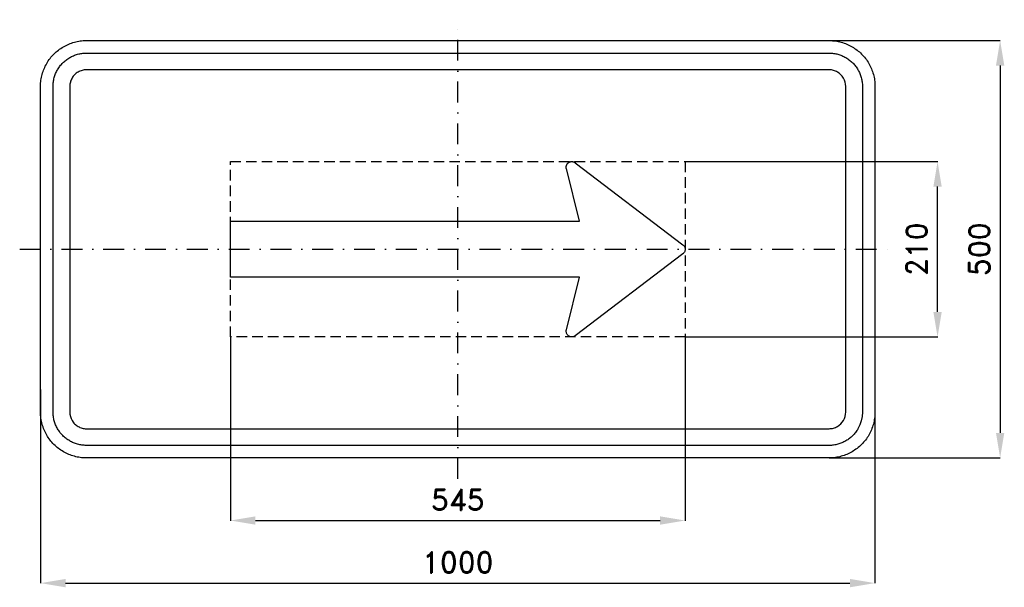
# Model space of a CAD drawing. Header units: millimetres. Extents: x -525 to 655, y -405 to 275.
import ezdxf

# ---------------------------------------------------------------- set-up
doc = ezdxf.new("R2010")
doc.units = ezdxf.units.MM
doc.header["$LTSCALE"] = 5
doc.linetypes.add('ČERCHOVANÁX2', pattern=[2, 1, -0.5, 0, -0.5])
doc.linetypes.add('ČÁRKOVANÁX2', pattern=[1.5, 1, -0.5])
doc.layers.add('Kóty', color=2, linetype='Continuous')
doc.layers.add('Značka', color=7, linetype='Continuous')
doc.styles.get("Standard").update_dxf_attribs({"font": 'romand.shx', "height": 25})
doc.dimstyles.get("Standard").update_dxf_attribs({"dimtxt": 25, "dimasz": 30, "dimexe": 0.18, "dimexo": 0.0625, "dimgap": 12.5, "dimtad": 1, "dimdec": 0, "dimzin": 0, "dimdsep": 46, "dimtxsty": 'Standard', "dimcen": 0.09, "dimadec": 0, "dimazin": 0, "dimtfac": 1, "dimtdec": 0, "dimtofl": 0, "dimtmove": 0, "dimatfit": 3, "dimfxl": 1, "dimtolj": 1, "dimtzin": 0, "dimarcsym": 0})

# ---------------------------------------------------------------- blocks, each defined once
blk = doc.blocks.new('*D0')
at = {"layer": 'Defpoints', "color": 0, "transparency": 16777216}
for p in [(-272.5, -105), (272.5, -105), (272.5, -325)]:
    blk.add_point(p, dxfattribs=at)
at = {"layer": 'Kóty', "color": 0, "lineweight": -2, "transparency": 16777216}
for p, q in [((-272.5, -105.0625), (-272.5, -325.18)), ((272.5, -105.0625), (272.5, -325.18)), ((-242.5, -325), (242.5, -325))]:
    blk.add_line(p, q, dxfattribs=at)
at = {"layer": 'Kóty', "color": 0, "transparency": 16777216}
for points in [[(-242.5, -320), (-242.5, -330), (-272.5, -325)], [(242.5, -320), (242.5, -330), (272.5, -325)]]:
    blk.add_solid(points, dxfattribs=at)
at = {"layer": 'Kóty', "color": 0, "transparency": 16777216, "insert": (0, -300), "char_height": 25, "attachment_point": 5}
blk.add_mtext('\\A1;545', dxfattribs=at)
blk = doc.blocks.new('*D1')
at = {"layer": 'Defpoints', "color": 0, "transparency": 16777216}
for p in [(272.5, 105), (575, 105), (272.5, -105.0625)]:
    blk.add_point(p, dxfattribs=at)
at = {"layer": 'Kóty', "color": 0, "lineweight": -2, "transparency": 16777216}
for p, q in [((272.5625, 105), (575.18, 105)), ((575, -75.0625), (575, 75)), ((272.5625, -105.0625), (575.18, -105.0625))]:
    blk.add_line(p, q, dxfattribs=at)
at = {"layer": 'Kóty', "color": 0, "transparency": 16777216}
for points in [[(570, 75), (580, 75), (575, 105)], [(570, -75.0625), (580, -75.0625), (575, -105.0625)]]:
    blk.add_solid(points, dxfattribs=at)
at = {"layer": 'Kóty', "color": 0, "transparency": 16777216, "insert": (550, -0.03125), "char_height": 25, "attachment_point": 5, "rotation": 90}
blk.add_mtext('\\A1;210', dxfattribs=at)
blk = doc.blocks.new('*D2')
at = {"layer": 'Defpoints', "color": 0, "transparency": 16777216}
for p in [(445, 250), (445, -250), (650, -250)]:
    blk.add_point(p, dxfattribs=at)
at = {"layer": 'Kóty', "color": 0, "lineweight": -2, "transparency": 16777216}
for p, q in [((445.0625, 250), (650.18, 250)), ((650, 220), (650, -220)), ((445.0625, -250), (650.18, -250))]:
    blk.add_line(p, q, dxfattribs=at)
at = {"layer": 'Kóty', "color": 0, "transparency": 16777216}
for points in [[(645, 220), (655, 220), (650, 250)], [(645, -220), (655, -220), (650, -250)]]:
    blk.add_solid(points, dxfattribs=at)
at = {"layer": 'Kóty', "color": 0, "transparency": 16777216, "insert": (625, 0), "char_height": 25, "attachment_point": 5, "rotation": 90}
blk.add_mtext('\\A1;500', dxfattribs=at)
blk = doc.blocks.new('*D3')
at = {"layer": 'Defpoints', "color": 0, "transparency": 16777216}
for p in [(-500, -168.1), (500, -175.1), (500, -400)]:
    blk.add_point(p, dxfattribs=at)
at = {"layer": 'Kóty', "color": 0, "lineweight": -2, "transparency": 16777216}
for p, q in [((-500, -168.2), (-500, -400.2)), ((500, -175.1), (500, -400.2)), ((-470, -400), (470, -400))]:
    blk.add_line(p, q, dxfattribs=at)
at = {"layer": 'Kóty', "color": 0, "transparency": 16777216}
for points in [[(-470, -395), (-470, -405), (-500, -400)], [(470, -395), (470, -405), (500, -400)]]:
    blk.add_solid(points, dxfattribs=at)
at = {"layer": 'Kóty', "color": 0, "transparency": 16777216, "insert": (0, -375), "char_height": 25, "attachment_point": 5}
blk.add_mtext('\\A1;1000', dxfattribs=at)

msp = doc.modelspace()

# ---------------------------------------------------------------- linework, layer by layer
at = {"layer": 'Značka', "color": 6, "linetype": 'ČERCHOVANÁX2', "ltscale": 5}
for points in [[(0, -275), (0, 275)], [(-525, 0), (525, 0)]]:
    msp.add_lwpolyline(points, dxfattribs=at)
at = {"layer": 'Značka', "color": 5}
for points in [[(-445, -250), (-445.22, -249.9993), (-445.43, -249.9983, -0.0321813), (-452.53, -249.5009, -0.0354462), (-459.51, -248.0507, -0.0362759), (-466.26, -245.7687, -0.0344251), (-472.62, -242.5592, -0.0337218), (-478.55, -238.6067, -0.0340823), (-483.89, -233.8909, -0.0341996), (-488.61, -228.5535, -0.0342357), (-492.56, -222.6246, -0.034034), (-495.75, -216.2582, -0.033396), (-498.05, -209.513, -0.034108), (-499.52, -202.5305, -0.0367431), (-500, -195.432), (-500, -195.216), (-500, -195), (-500, 195), (-500, 195.216), (-500, 195.432, -0.0321708), (-499.5, 202.534, -0.0354288), (-498.05, 209.513, -0.0362814), (-495.77, 216.263, -0.0344171), (-492.56, 222.625, -0.0337322), (-488.61, 228.552, -0.0340768), (-483.89, 233.891, -0.0341993), (-478.55, 238.611, -0.0342303), (-472.62, 242.559, -0.0340381), (-466.26, 245.746, -0.0334096), (-459.51, 248.051, -0.0341307), (-452.53, 249.525, -0.0367475), (-445.43, 249.998), (-445.22, 249.999), (-445, 250), (445, 250), (445.22, 249.999), (445.43, 249.998, -0.0321824), (452.53, 249.501, -0.035449), (459.51, 248.051, -0.0362747), (466.26, 245.769, -0.0344327), (472.62, 242.559, -0.0337297), (478.55, 238.607, -0.0340797), (483.89, 233.891, -0.0342404), (488.61, 228.554, -0.0342069), (492.56, 222.625, -0.0340191), (495.75, 216.258, -0.0334453), (498.05, 209.513, -0.0341761), (499.52, 202.531, -0.0367603), (500, 195.432), (500, 195.216), (500, 195), (500, -195), (500, -195.216), (500, -195.432, -0.0321877), (499.5, -202.5338, -0.0354629), (498.05, -209.513, -0.0362496), (495.77, -216.2625, -0.0343856), (492.56, -222.6246, -0.0336916), (488.61, -228.5523, -0.034079), (483.89, -233.8909, -0.0342019), (478.55, -238.6112, -0.0342248), (472.62, -242.5592, -0.0340562), (466.26, -245.7458, -0.0334198), (459.51, -248.0507, -0.0341219), (452.53, -249.5245, -0.0367444), (445.43, -249.9983), (445.22, -249.9994), (445, -250), (-445, -250)], [(-445, -235), (-445.16, -234.9995), (-445.31, -234.9988, -0.0321793), (-450.48, -234.637, -0.0354446), (-455.56, -233.5823, -0.0362663), (-460.46, -231.9227, -0.0344216), (-465.09, -229.5885, -0.0337189), (-469.4, -226.714, -0.0340866), (-473.28, -223.2843, -0.0342228), (-476.72, -219.4026, -0.034242), (-479.59, -215.0906, -0.0340478), (-481.91, -210.4605, -0.0334165), (-483.58, -205.5549, -0.034106), (-484.65, -200.4767, -0.0367409), (-485, -195.3141), (-485, -195.1571), (-485, -195), (-485, 195), (-485, 195.157), (-485, 195.314, -0.0321792), (-484.64, 200.479, -0.0354428), (-483.58, 205.555, -0.036261), (-481.92, 210.464, -0.0344219), (-479.59, 215.091, -0.033732), (-476.71, 219.402, -0.0340771), (-473.28, 223.284, -0.0341868), (-469.4, 226.717, -0.0342302), (-465.09, 229.589, -0.0340555), (-460.46, 231.906, -0.0334157), (-455.56, 233.582, -0.0341277), (-450.48, 234.654, -0.0367461), (-445.31, 234.999), (-445.16, 235), (-445, 235), (445, 235), (445.16, 235), (445.31, 234.999, -0.0321832), (450.48, 234.637, -0.0354428), (455.55, 233.582, -0.0362609), (460.46, 231.923, -0.034425), (465.09, 229.589, -0.033745), (469.4, 226.714, -0.0341056), (473.28, 223.284, -0.0341874), (476.72, 219.403, -0.0341994), (479.59, 215.091, -0.0340243), (481.91, 210.461, -0.0334619), (483.58, 205.555, -0.0341289), (484.65, 200.477, -0.036765), (485, 195.314), (485, 195.157), (485, 195), (485, -195), (485, -195.1571), (485, -195.3141), (484.64, -200.4791), (483.58, -205.5549), (481.92, -210.4636), (479.59, -215.0906, -0.0337303), (476.71, -219.4017, -0.0340791), (473.28, -223.2843, -0.0342338), (469.4, -226.7172, -0.0342057), (465.09, -229.5885, -0.0340308), (460.46, -231.9061, -0.0334215), (455.55, -233.5823, -0.0341259), (450.48, -234.6542, -0.0367436), (445.31, -234.9988), (445.16, -234.9996), (445, -235), (-445, -235)], [(-445, -215), (445, -215), (445.08, -214.9998), (445.16, -214.9994, 0.032183), (447.74, -214.8185, 0.0354482), (450.28, -214.2911, 0.0362498), (452.73, -213.4614, 0.034397), (455.05, -212.2943), (457.2, -210.857), (459.14, -209.1421), (460.86, -207.2013), (462.29, -205.0453), (463.45, -202.7302), (464.29, -200.2775), (464.83, -197.7383), (465, -195.1571), (465, -195.0785), (465, -195), (465, 195), (465, 195.079), (465, 195.157), (464.82, 197.74), (464.29, 200.278), (463.46, 202.732), (462.29, 205.045), (460.86, 207.201), (459.14, 209.142), (457.2, 210.859), (455.05, 212.294, 0.0340541), (452.73, 213.453, 0.0334253), (450.28, 214.291, 0.0341236), (447.74, 214.827, 0.036752), (445.16, 214.999), (445.08, 215), (445, 215), (-445, 215), (-445.08, 215), (-445.16, 214.999, 0.0321882), (-447.74, 214.819, 0.0354467), (-450.28, 214.291, 0.0362553), (-452.73, 213.461, 0.0344355), (-455.05, 212.294, 0.033745), (-457.2, 210.857, 0.0341144), (-459.14, 209.142, 0.0341952), (-460.86, 207.201, 0.0342125), (-462.29, 205.045, 0.0340243), (-463.45, 202.73, 0.0333765), (-464.29, 200.277, 0.0341767), (-464.83, 197.738, 0.0367178), (-465, 195.157), (-465, 195.079), (-465, 195), (-465, -195), (-465, -195.0785), (-465, -195.1571), (-464.82, -197.7395), (-464.29, -200.2775), (-463.46, -202.7318), (-462.29, -205.0453), (-460.86, -207.2008, 0.0340791), (-459.14, -209.1421, 0.0342352), (-457.2, -210.8586, 0.0342066), (-455.05, -212.2943, 0.0340305), (-452.73, -213.453, 0.0334211), (-450.28, -214.2911, 0.0341304), (-447.74, -214.8271, 0.036748), (-445.16, -214.9994), (-445.08, -214.9998), (-445, -215)], [(272.5, 0.716), (272.5, -0.733), (272.482, -0.886), (272.461, -1.04), (272.275, -1.9), (271.969, -2.726), (271.565, -3.508), (271.057, -4.227), (270.566, -4.78), (270.013, -5.268), (269.95, -5.317), (269.887, -5.366), (140.743, -103.66), (140.672, -103.713), (140.601, -103.765, -0.0322381), (139.856, -104.233, -0.035461), (139.054, -104.596, -0.0363617), (138.214, -104.859, -0.0347633), (137.345, -105, -0.0341351), (136.465, -105.034, -0.0344586), (135.59, -104.947, -0.0345233), (134.731, -104.752, -0.0343441), (133.908, -104.442, -0.0343475), (133.129, -104.031, -0.0345225), (132.413, -103.518), (131.768, -102.921), (131.21, -102.24), (130.741, -101.495), (130.378, -100.693), (130.118, -99.852), (129.975, -98.984), (129.94, -98.103), (130.028, -97.228), (130.061, -97.037), (130.101, -96.847), (130.119, -96.769), (130.138, -96.691), (145.735, -33.651), (125.553, -33.651), (125.553, -33.637), (-272.5, -33.637), (-272.5, 33.637), (145.732, 33.637), (130.138, 96.664), (130.117, 96.75), (130.097, 96.835), (129.962, 97.704, -0.0354769), (129.948, 98.585, -0.0358718), (130.041, 99.461, -0.0347133), (130.256, 100.314, -0.034255), (130.574, 101.135, -0.034359), (131.001, 101.905, -0.0345303), (131.52, 102.616, -0.0345467), (132.132, 103.248, -0.0345853), (132.817, 103.8, -0.034315), (133.572, 104.252, -0.0343043), (134.377, 104.608, -0.0344467), (135.224, 104.85, -0.0344956), (136.094, 104.985, -0.0344323), (136.974, 105, -0.0343693), (137.849, 104.905, -0.0341647), (138.703, 104.692, -0.0344658), (139.525, 104.375, -0.0356142), (140.293, 103.947), (140.455, 103.84), (140.614, 103.729), (140.679, 103.681), (140.743, 103.634), (269.887, 5.34), (269.957, 5.286), (270.026, 5.231), (270.674, 4.639), (271.239, 3.962), (271.722, 3.223), (272.084, 2.422), (272.329, 1.581), (272.5, 0.716)]]:
    msp.add_lwpolyline(points, format="xyb", dxfattribs=at)
at = {"layer": 'Značka', "color": 6, "linetype": 'ČÁRKOVANÁX2', "ltscale": 2.5}
msp.add_lwpolyline([(-272.5, -105), (-272.5, 105), (272.5, 105), (272.5, -105), (-272.5, -105)], dxfattribs=at)

# ---------------------------------------------------------------- dimensions: what is measured, and where the dimension line sits
at = {"layer": 'Kóty'}
for base, p1, p2, picture, middle in [((650, -250), (445, 250), (445, -250), '*D2', (625, 0)), ((575, 105), (272.5, -105.0625), (272.5, 105), '*D1', (550, -0.0312))]:
    dim = msp.add_linear_dim(base=base, p1=p1, p2=p2, angle=90, dimstyle='Standard', dxfattribs=at)
    dim.commit()
    dim.dimension.update_dxf_attribs({"geometry": picture, "text_midpoint": middle})
for base, p1, p2, picture, middle in [((272.5, -325), (-272.5, -105), (272.5, -105), '*D0', (0, -300)), ((500, -400), (-500, -168.0981), (500, -175.0625), '*D3', (0, -375))]:
    dim = msp.add_linear_dim(base=base, p1=p1, p2=p2, dimstyle='Standard', dxfattribs=at)
    dim.commit()
    dim.dimension.update_dxf_attribs({"geometry": picture, "text_midpoint": middle})

doc.saveas('drawing.dxf')
